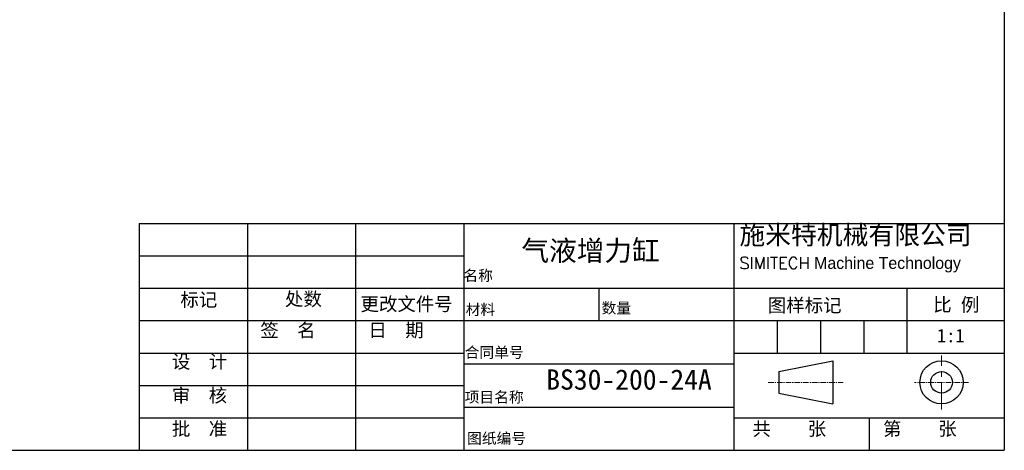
# Model space of a CAD drawing. Header units: millimetres. Extents: x 12686 to 16699, y 5714 to 8717.
# Tile 2 of 20: x 13303 to 14450, y 7520 to 8022. Entities that reach past the tile are written whole.
import ezdxf

# ---------------------------------------------------------------- set-up
doc = ezdxf.new("R2010")
doc.units = ezdxf.units.MM
doc.header["$MEASUREMENT"] = 0
doc.linetypes.add('CENTER', pattern=[50.8, 31.75, -6.35, 6.35, -6.35])
for name, color, linetype, lineweight in [('图层1', 7, 'Continuous', 25), ('图层2', 3, 'CENTER', 13), ('图层3', 2, 'Continuous', 13), ('图层4', 1, 'Continuous', 30)]:
    doc.layers.add(name, color=color, linetype=linetype, lineweight=lineweight)

msp = doc.modelspace()

# ---------------------------------------------------------------- linework, layer by layer
at = {"layer": '图层1'}
for p, q in [((13568.383, 7784.316), (13568.383, 7519.716)), ((13694.383, 7784.316), (13694.383, 7519.716)), ((13820.383, 7784.316), (13820.383, 7519.716)), ((14135.383, 7784.316), (14135.383, 7519.716)), ((13442.383, 7746.516), (13820.383, 7746.516)), ((13442.383, 7708.716), (14450.383, 7708.716)), ((13977.883, 7708.716), (13977.883, 7670.916)), ((14336.983, 7708.716), (14336.983, 7633.116)), ((13442.383, 7670.916), (14450.383, 7670.916)), ((14185.783, 7670.916), (14185.783, 7633.116)), ((14236.183, 7670.916), (14236.183, 7633.116)), ((14286.583, 7670.916), (14286.583, 7633.116)), ((13442.383, 7633.116), (13820.383, 7633.116)), ((14135.383, 7633.116), (14450.383, 7633.116)), ((13820.383, 7620.516), (14135.383, 7620.516)), ((14187.48, 7611.545), (14250.48, 7624.145)), ((14250.48, 7624.145), (14250.48, 7573.745)), ((14187.48, 7611.545), (14187.48, 7586.345)), ((13442.383, 7595.316), (13820.383, 7595.316)), ((14187.48, 7586.345), (14250.48, 7573.745)), ((13820.383, 7570.116), (14135.383, 7570.116)), ((13442.383, 7557.516), (13820.383, 7557.516)), ((14135.383, 7557.516), (14450.383, 7557.516)), ((14292.883, 7557.516), (14292.883, 7519.716))]:
    msp.add_line(p, q, dxfattribs=at)
for radius in [25.2, 12.6]:
    msp.add_circle((14377.273, 7598.945), radius, dxfattribs=at)
at = {"layer": '图层2'}
msp.add_line((14377.273, 7567.445), (14377.273, 7630.445), dxfattribs=at)
at = {"layer": '图层2', "ltscale": 0.2}
for p, q in [((14175.352, 7598.945), (14262.472, 7598.945)), ((14408.773, 7598.945), (14345.773, 7598.945))]:
    msp.add_line(p, q, dxfattribs=at)
at = {"layer": '图层4'}
for p, q in [((14450.383, 8716.716), (14450.383, 7519.716)), ((13442.383, 7784.316), (14450.383, 7784.316)), ((13442.383, 7784.316), (13442.383, 7519.716)), ((12686.383, 7519.716), (14450.383, 7519.716))]:
    msp.add_line(p, q, dxfattribs=at)

# ---------------------------------------------------------------- texts
at = {"layer": '图层3', "attachment_point": 1}
for s, insert, char_height, width in [('{\\fLiSu|b0|i0|c134|p49;施米特机械有限公司\\P\\Ftxt.shx|c0;\\H0.6286x;SIMITECH\\fLiSu|b0|i0|c134|p49; Machine Technology}', (14141.641, 7781.82), 22.05, 327.49517), ('{\\f宋体|b0|i0|c134|p54;BS30-200-24A}', (13916.59, 7614.065), 23.625, 172.16267)]:
    msp.add_mtext(s, dxfattribs=dict(at, insert=insert, char_height=char_height, width=width))
for s, insert, char_height in [('{\\f隶书|b0|i0|c134|p49;\\C2;气液增力缸}', (13887.668, 7764.36), 23.625), ('{\\f宋体|b0|i0|c134|p54;名称}', (13820.042, 7729.76), 12.6), ('{\\f宋体|b0|i0|c134|p54;标记}', (13490.235, 7703.253), 15.75), ('{\\f宋体|b0|i0|c134|p54;处数}', (13612.147, 7704.066), 15.75), ('{\\f宋体|b0|i0|c134|p54;更改文件号}', (13700.154, 7698.182), 15.75), ('{\\f宋体|b0|i0|c134|p54;比 例}', (14367.566, 7697.406), 15.75), ('{\\f宋体|b0|i0|c134|p54;材料}', (13822.703, 7690.123), 12.6), ('{\\fSimSun|b0|i0|c134|p54;数量}', (13981.089, 7691.894), 12.6), ('{\\f宋体|b0|i0|c134|p54;图样标记}', (14174.82, 7696.683), 15.75), ('{\\f宋体|b0|i0|c134|p54;签  名}', (13583.385, 7667.529), 15.75), ('{\\f宋体|b0|i0|c134|p54;日  期}', (13709.385, 7667.705), 15.75), ('{\\f宋体|b0|i0|c134|p54;1:1}', (14371.978, 7661.365), 15.75), ('{\\fSimSun|b0|i0|c134|p54;合同单号}', (13821.554, 7640.205), 12.6), ('{\\f宋体|b0|i0|c134|p54;设  计}', (13480.377, 7631.054), 15.75), ('{\\f宋体|b0|i0|c134|p54;审  核}', (13480.377, 7591.589), 15.75), ('{\\fSimSun|b0|i0|c134|p54;项目名称}', (13821.554, 7588.058), 12.6), ('{\\fSimSun|b0|i0|c134|p54;批  准}', (13480.377, 7552.711), 15.75), ('{\\f宋体|b0|i0|c134|p54;共    张}', (14156.963, 7552.721), 15.75), ('{\\f宋体|b0|i0|c134|p54;第    张}', (14309.033, 7552.721), 15.75), ('{\\fSimSun|b0|i0|c134|p54;图纸编号}', (13824.337, 7539.972), 12.6)]:
    msp.add_mtext(s, dxfattribs=dict(at, insert=insert, char_height=char_height))

doc.saveas('drawing.dxf')
